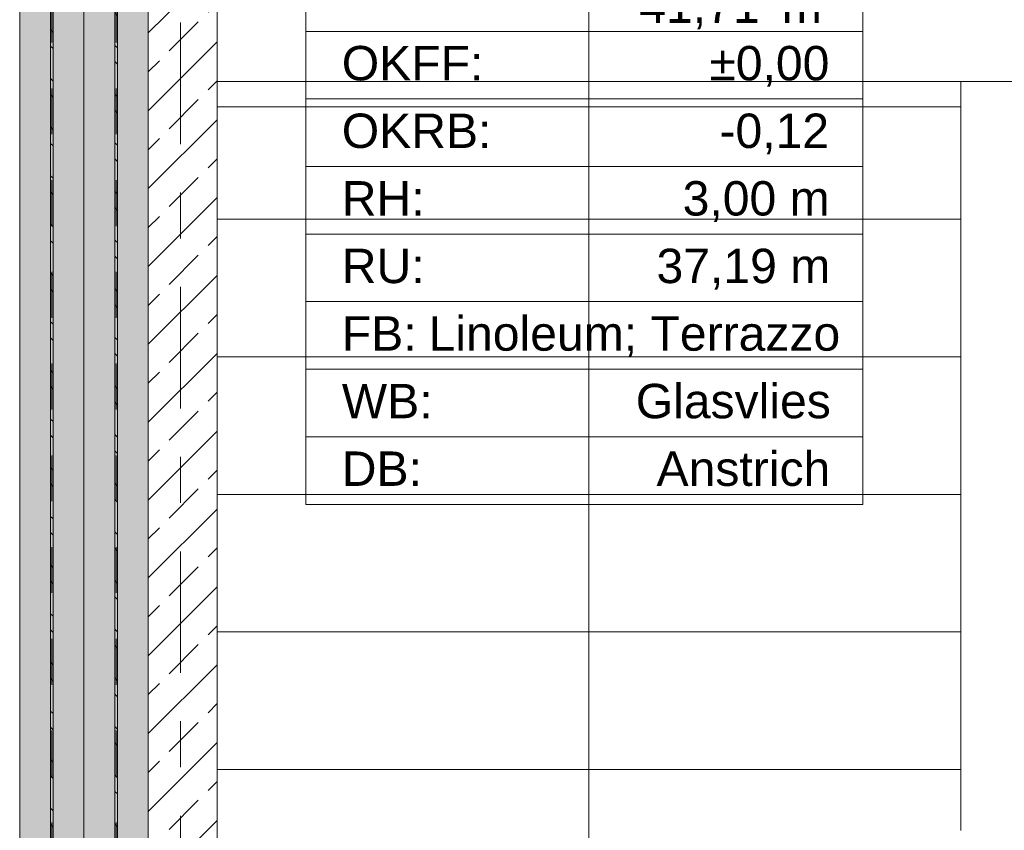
# Model space of a CAD drawing. Header units: metres. Extents: x -3.6 to 84.5, y -11 to 16.8.
# Tile 192 of 225: x 47 to 49.1, y 10.4 to 12.2. Entities that reach past the tile are written whole.
import ezdxf

# ---------------------------------------------------------------- set-up
doc = ezdxf.new("R2010")
doc.units = ezdxf.units.M
doc.header["$MEASUREMENT"] = 0
doc.linetypes.add('Achse', pattern=[0.2, 0.1, -0.05, 0, -0.05])
doc.linetypes.add('Strichlinie doppelt', pattern=[0.546806, 0.264583, -0.105833, 0.070556, -0.105833])
for name, color, linetype in [('401 - Zone.Raum_ Raumbegrenzung_ Whg.', 7, 'Continuous'), ('451 - Universal.Achsen Raster', 7, 'Continuous'), ('605 - Struktur.Wand Innen', 7, 'Continuous'), ('610 - Struktur.Treppe_ Rampe', 7, 'Continuous'), ('612 - Struktur.Stahlbau', 7, 'Continuous'), ('Neubau_612 - Struktur.Stahlbau', 7, 'Continuous')]:
    doc.layers.add(name, color=color, linetype=linetype)
doc.styles.add('ERSTELLTER_STIL_2', font='txt')
pattern_1 = [(135, (0, 0), (0.05303301, 0.05303301), []), (135, (-0.01768, -0.01768), (0.05303301, 0.05303301), [])]

msp = doc.modelspace()

# ---------------------------------------------------------------- hatches: boundary and pattern name
at = {"layer": '605 - Struktur.Wand Innen', "linetype": 'Continuous', "lineweight": 0, "true_color": 0x000000}
h = msp.add_hatch(dxfattribs=at)
h.set_pattern_fill('Beton__Stahlbeton_0001', color=18, style=0, pattern_type=2)
h.set_pattern_definition([(45, (0, 0), (-0.0848528, 0.0848528), []), (45, (-0.04243, 0.04243), (-0.0848528, 0.0848528), [0.09, -0.03])])
h.paths.add_polyline_path([(47.41, 13), (47.26, 13), (47.26, 8.5), (47.41, 8.5)])
at = {"layer": '612 - Struktur.Stahlbau', "linetype": 'Continuous', "lineweight": 0, "true_color": 0x30307f}
for points in [[(46.98, 12.99), (47.12, 12.99), (47.12, 8.51), (46.98, 8.51)], [(47.12, 12.99), (47.26, 12.99), (47.26, 8.51), (47.12, 8.51)]]:
    msp.add_hatch(color=177, dxfattribs=at).paths.add_polyline_path(points)
at = {"layer": 'Neubau_612 - Struktur.Stahlbau', "linetype": 'Continuous', "lineweight": 0, "true_color": 0x000000}
h = msp.add_hatch(dxfattribs=at)
h.set_pattern_fill('Metall__Stahl_0001', color=18, style=0, pattern_type=2)
h.set_pattern_definition(pattern_1)
h.paths.add_polyline_path([(47.0528, 8.51), (47.0528, 12.99), (47.0473, 12.99), (47.0473, 8.51)])
h = msp.add_hatch(dxfattribs=at)
h.set_pattern_fill('Metall__Stahl_0001', color=18, style=0, pattern_type=2)
h.set_pattern_definition(pattern_1)
h.paths.add_polyline_path([(47.1928, 8.51), (47.1928, 12.99), (47.1873, 12.99), (47.1873, 8.51)])

# ---------------------------------------------------------------- linework, layer by layer
at = {"layer": '401 - Zone.Raum_ Raumbegrenzung_ Whg.', "color": 7, "linetype": 'Continuous', "lineweight": 9}
for p, q in [((47.6031, 12.8022), (47.6031, 11.1031)), ((48.8169, 11.1031), (48.8169, 12.8022)), ((47.6031, 12.1343), (47.6031, 12.2817)), ((48.8169, 12.2817), (48.8169, 12.1343)), ((48.8169, 12.1343), (47.6031, 12.1343)), ((47.6031, 12.1343), (48.8169, 12.1343)), ((47.6031, 11.987), (47.6031, 12.1343)), ((48.8169, 12.1343), (48.8169, 11.987)), ((48.8169, 11.987), (47.6031, 11.987)), ((47.6031, 11.987), (48.8169, 11.987)), ((47.6031, 11.8397), (47.6031, 11.987)), ((48.8169, 11.987), (48.8169, 11.8397)), ((48.8169, 11.8397), (47.6031, 11.8397)), ((47.6031, 11.8397), (48.8169, 11.8397)), ((47.6031, 11.6924), (47.6031, 11.8397)), ((48.8169, 11.8397), (48.8169, 11.6924)), ((48.8169, 11.6924), (47.6031, 11.6924)), ((47.6031, 11.6924), (48.8169, 11.6924)), ((47.6031, 11.5451), (47.6031, 11.6924)), ((48.8169, 11.6924), (48.8169, 11.5451)), ((48.8169, 11.5451), (47.6031, 11.5451)), ((47.6031, 11.5451), (48.8169, 11.5451)), ((47.6031, 11.3977), (47.6031, 11.5451)), ((48.8169, 11.5451), (48.8169, 11.3977)), ((48.8169, 11.3977), (47.6031, 11.3977)), ((47.6031, 11.3977), (48.8169, 11.3977)), ((47.6031, 11.2504), (47.6031, 11.3977)), ((48.8169, 11.3977), (48.8169, 11.2504)), ((48.8169, 11.2504), (47.6031, 11.2504)), ((47.6031, 11.2504), (48.8169, 11.2504)), ((47.6031, 11.1031), (47.6031, 11.2504)), ((48.8169, 11.2504), (48.8169, 11.1031)), ((47.6031, 11.1031), (48.8169, 11.1031)), ((48.8169, 11.1031), (47.6031, 11.1031))]:
    msp.add_line(p, q, dxfattribs=at)
at = {"layer": '451 - Universal.Achsen Raster', "color": 160, "linetype": 'Strichlinie doppelt', "lineweight": 9, "true_color": 0x3232ff}
msp.add_line((47.33, -10.585), (47.33, 16.355), dxfattribs=at)
at = {"layer": '605 - Struktur.Wand Innen', "color": 7, "linetype": 'Continuous', "lineweight": 18, "flags": 128}
for points in [[(47.26, 13), (47.26, 8.5)], [(47.41, 8.5), (47.41, 13)]]:
    msp.add_lwpolyline(points, dxfattribs=at)
at = {"layer": '610 - Struktur.Treppe_ Rampe', "color": 7, "linetype": 'Continuous', "lineweight": 18}
for p, q in [((47.41, 13.645), (47.41, 12.025)), ((48.22, 12.835), (48.22, 12.025)), ((47.41, 12.025), (49.03, 12.025)), ((47.41, 12.025), (47.41, 11.725)), ((49.03, 12.025), (47.41, 12.025)), ((48.22, 12.025), (48.22, 9.925)), ((49.03, 12.025), (49.22, 12.025)), ((49.03, 11.725), (49.03, 12.025)), ((47.41, 11.725), (49.03, 11.725)), ((49.03, 11.725), (47.41, 11.725)), ((47.41, 11.725), (47.41, 11.425)), ((49.03, 11.425), (49.03, 11.725)), ((47.41, 11.425), (49.03, 11.425)), ((49.03, 11.425), (47.41, 11.425)), ((47.41, 11.425), (47.41, 11.125)), ((49.03, 11.125), (49.03, 11.425)), ((47.41, 11.125), (49.03, 11.125)), ((49.03, 11.125), (47.41, 11.125)), ((47.41, 11.125), (47.41, 10.825)), ((49.03, 10.825), (49.03, 11.125)), ((47.41, 10.825), (49.03, 10.825)), ((49.03, 10.825), (47.41, 10.825)), ((47.41, 10.825), (47.41, 10.525)), ((49.03, 10.525), (49.03, 10.825)), ((47.41, 10.525), (49.03, 10.525)), ((49.03, 10.525), (47.41, 10.525)), ((47.41, 10.525), (47.41, 10.225)), ((49.03, 10.3926), (49.03, 10.525))]:
    msp.add_line(p, q, dxfattribs=at)
at = {"layer": '610 - Struktur.Treppe_ Rampe', "color": 7, "linetype": 'Continuous', "lineweight": 13}
for p, q in [((47.41, 13.645), (47.41, 12.025)), ((47.41, 12.025), (49.03, 12.025)), ((47.41, 12.025), (47.41, 9.4573)), ((49.03, 12.025), (49.22, 12.025)), ((49.03, 10.3926), (49.03, 12.025)), ((49.03, 11.9697), (47.41, 11.9697))]:
    msp.add_line(p, q, dxfattribs=at)
at = {"layer": 'Neubau_612 - Struktur.Stahlbau', "color": 1, "linetype": 'Continuous', "lineweight": 13}
for p, q in [((46.98, 8.51), (46.98, 12.99)), ((47.12, 8.51), (47.12, 12.99)), ((47.12, 8.51), (47.12, 12.99)), ((47.26, 8.51), (47.26, 12.99))]:
    msp.add_line(p, q, dxfattribs=at)
at = {"layer": 'Neubau_612 - Struktur.Stahlbau', "color": 1, "linetype": 'Continuous', "lineweight": 9}
for p, q in [((47.0473, 12.99), (47.0473, 8.51)), ((47.0528, 12.99), (47.0528, 8.51)), ((47.1873, 12.99), (47.1873, 8.51)), ((47.1928, 12.99), (47.1928, 8.51))]:
    msp.add_line(p, q, dxfattribs=at)
at = {"layer": 'Neubau_612 - Struktur.Stahlbau', "color": 1, "linetype": 'Achse', "lineweight": 9}
for p, q in [((47.05, 8.51), (47.05, 12.99)), ((47.19, 8.51), (47.19, 12.99))]:
    msp.add_line(p, q, dxfattribs=at)

# ---------------------------------------------------------------- texts
at = {"layer": '401 - Zone.Raum_ Raumbegrenzung_ Whg.', "color": 7, "lineweight": 9, "char_height": 0.075, "attachment_point": 1, "style": 'ERSTELLTER_STIL_2'}
for s, insert in [('\\A1;{\\pql;\\pt0,0.05;\\fArial|b0|i0|c0|p38;41,71\\fArial|b0|i0|c0|p38;\\A1{\\H.66x;\\S^  ;}\\fArial|b0|i0|c0|p38; m\\fArial|b0|i0|c0|p38;\\A1{\\H.66x;\\S2^  ;}}', (48.3298, 12.2498)), ('\\A1;{\\pqj;\\pt0;\\fArial|b0|i0|c0|p38;OKFF: }', (47.6817, 12.1025)), ('\\A1;{\\pqj;\\pt0;\\fArial|b0|i0|c0|p38;±0,00}', (48.4826, 12.1025)), ('\\A1;{\\pqj;\\pt0;\\fArial|b0|i0|c0|p38;OKRB: }', (47.6817, 11.9551)), ('\\A1;{\\pqj;\\pt0;\\fArial|b0|i0|c0|p38;-0,12}', (48.5045, 11.9551)), ('\\A1;{\\pqj;\\pt0;\\fArial|b0|i0|c0|p38;RH: }', (47.6817, 11.8078)), ('\\A1;{\\pqj;\\pt0;\\fArial|b0|i0|c0|p38;3,00 m}', (48.4243, 11.8078)), ('\\A1;{\\pqj;\\pt0;\\fArial|b0|i0|c0|p38;RU: }', (47.6817, 11.6605)), ('\\A1;{\\pqj;\\pt0;\\fArial|b0|i0|c0|p38;37,19 m}', (48.3674, 11.6605)), ('\\A1;{\\pqj;\\pt0;\\fArial|b0|i0|c0|p38;Linoleum; Terrazzo}', (47.8709, 11.5132)), ('\\A1;{\\pqj;\\pt0;\\fArial|b0|i0|c0|p38;FB: }', (47.6817, 11.5132)), ('\\A1;{\\pqj;\\pt0;\\fArial|b0|i0|c0|p38;Glasvlies}', (48.3221, 11.3659)), ('\\A1;{\\pqj;\\pt0;\\fArial|b0|i0|c0|p38;WB: }', (47.6817, 11.3659)), ('\\A1;{\\pqj;\\pt0;\\fArial|b0|i0|c0|p38;DB: }', (47.6817, 11.2185)), ('\\A1;{\\pqj;\\pt0;\\fArial|b0|i0|c0|p38;Anstrich}', (48.3674, 11.2185))]:
    msp.add_mtext(s, dxfattribs=dict(at, insert=insert))

doc.saveas('drawing.dxf')
